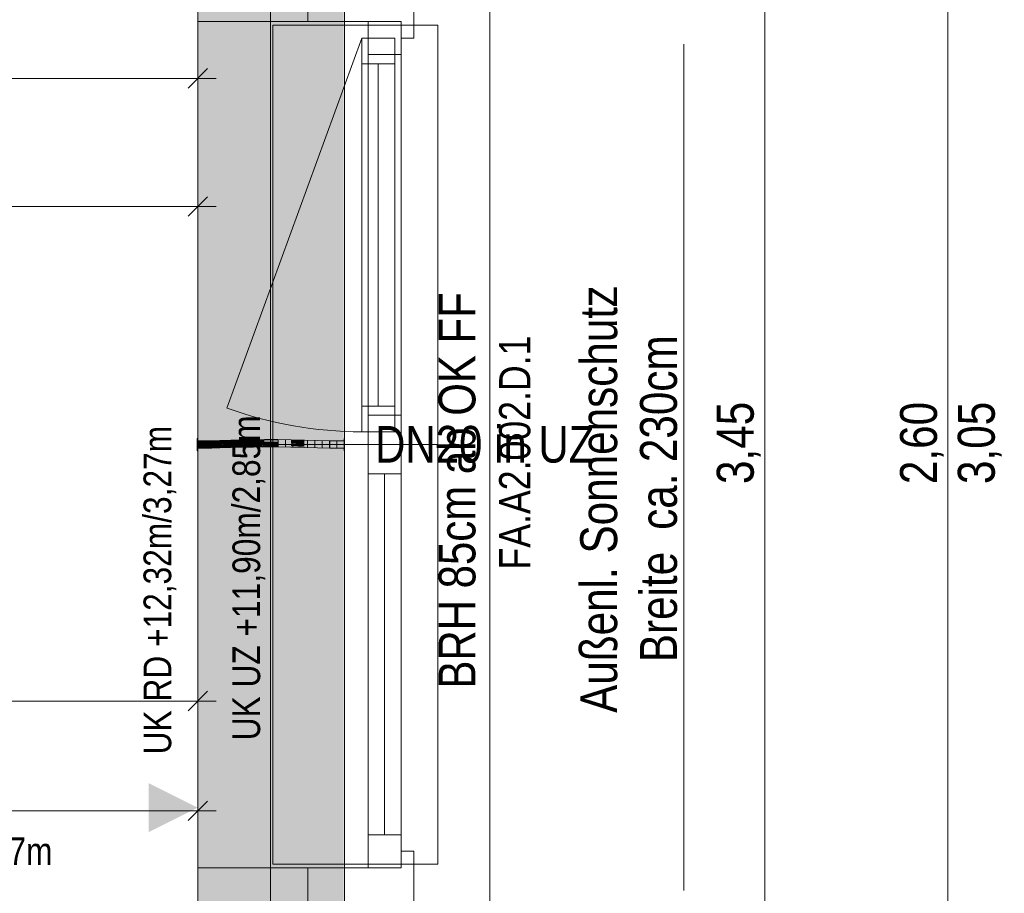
# Model space of a CAD drawing. Extents: x -620 to 3480, y 62 to 1102.
# Tile 95 of 256: x -6 to 48, y 771 to 819. Entities that reach past the tile are written whole.
import ezdxf
from ezdxf.lldxf.tags import DXFTag

# ---------------------------------------------------------------- set-up
doc = ezdxf.new("R2010")
doc.units = 0
doc.layers.get('0').update_dxf_attribs({"lineweight": 13})
for name, color, linetype, lineweight, true_color in [('00_Beschriftung UZ', 3, 'Continuous', 13, 0x00ff00), ('30 -33 Aussenwände- 7 Fassade_ Elemente', 7, 'Continuous', 9, 0x00aacc), ('30 -35 Decken- 1 Konstruktion-Träger- Stahlbeton', 7, 'grob-A06G9SLJ8I', 13, 0x33aa00), ('70 -72 Beschriftung- 1 Beschriftung allgemein', 7, 'Continuous', 9, 0xff6633), ('70 -76 Bemaßung- 2 Allgemein', 9, 'Continuous', 5, 0x808080), ('E_Leerrohr 20', 7, 'Continuous', 13, 0xcc0099), ('E_Leerrohr 20-Shading', 7, 'Continuous', 13, 0xcc0099), ('iwb_Schraffur_Unterzug', 7, 'Continuous', 5, 0xffffcc)]:
    doc.layers.add(name, color=color, linetype=linetype, lineweight=lineweight, true_color=true_color)
doc.layers.add('70 -71 Achsen- 1 Gebäudeachsen', color=7, linetype='STRICHPUNKT2-A06G9SLK8I', lineweight=18)
doc.layers.add('Detailelementbeschriftung', color=7, linetype='Continuous', lineweight=9)
doc.styles.get("Standard").update_dxf_attribs({"font": 'ARIALN.TTF'})
tags = doc.linetypes.add('grob-A06G9SLJ8I', pattern=[14, 3, -8, 3]).pattern_tags.tags
tags[8:9] = [DXFTag(74, 4), DXFTag(75, 0), DXFTag(340, '0'), DXFTag(46, 0.0), DXFTag(50, 0.0), DXFTag(44, 0.0), DXFTag(45, 0.0)]
tags[6:7] = [DXFTag(74, 4), DXFTag(75, 0), DXFTag(340, '0'), DXFTag(46, 0.0), DXFTag(50, 0.0), DXFTag(44, 0.0), DXFTag(45, 0.0)]
tags[4:5] = [DXFTag(74, 4), DXFTag(75, 0), DXFTag(340, '0'), DXFTag(46, 0.0), DXFTag(50, 0.0), DXFTag(44, 0.0), DXFTag(45, 0.0)]
tags = doc.linetypes.add('STRICHPUNKT2', pattern=[12.7, 6.35, -3.175, 0, -3.175]).pattern_tags.tags
tags[10:11] = [DXFTag(74, 4), DXFTag(75, 0), DXFTag(340, '0'), DXFTag(46, 0.0), DXFTag(50, 0.0), DXFTag(44, 0.0), DXFTag(45, 0.0)]
tags[8:9] = [DXFTag(74, 4), DXFTag(75, 0), DXFTag(340, '0'), DXFTag(46, 0.0), DXFTag(50, 0.0), DXFTag(44, 0.0), DXFTag(45, 0.0)]
tags[6:7] = [DXFTag(74, 4), DXFTag(75, 0), DXFTag(340, '0'), DXFTag(46, 0.0), DXFTag(50, 0.0), DXFTag(44, 0.0), DXFTag(45, 0.0)]
tags[4:5] = [DXFTag(74, 4), DXFTag(75, 0), DXFTag(340, '0'), DXFTag(46, 0.0), DXFTag(50, 0.0), DXFTag(44, 0.0), DXFTag(45, 0.0)]
tags = doc.linetypes.add('STRICHPUNKT2-A06G9SLK8I', pattern=[12.7, 6.35, -3.175, 0, -3.175]).pattern_tags.tags
tags[10:11] = [DXFTag(74, 4), DXFTag(75, 0), DXFTag(340, '0'), DXFTag(46, 0.0), DXFTag(50, 0.0), DXFTag(44, 0.0), DXFTag(45, 0.0)]
tags[8:9] = [DXFTag(74, 4), DXFTag(75, 0), DXFTag(340, '0'), DXFTag(46, 0.0), DXFTag(50, 0.0), DXFTag(44, 0.0), DXFTag(45, 0.0)]
tags[6:7] = [DXFTag(74, 4), DXFTag(75, 0), DXFTag(340, '0'), DXFTag(46, 0.0), DXFTag(50, 0.0), DXFTag(44, 0.0), DXFTag(45, 0.0)]
tags[4:5] = [DXFTag(74, 4), DXFTag(75, 0), DXFTag(340, '0'), DXFTag(46, 0.0), DXFTag(50, 0.0), DXFTag(44, 0.0), DXFTag(45, 0.0)]

# ---------------------------------------------------------------- blocks, each defined once
blk = doc.blocks.new('Shading-A06G9SJF8I', base_point=(9.08, 795.765))
at = {"layer": 'E_Leerrohr 20-Shading', "color": 223, "true_color": 0xc67fb4}
for points in [[(4.59, 796.052), (4.59, 796.109), (3.984, 796.049), (3.984, 796.104)], [(3.984, 796.046), (4.59, 796.051), (3.984, 796.049), (4.59, 796.052)], [(3.984, 795.704), (4.596, 795.713), (3.984, 795.763), (4.595, 795.768)], [(5.198, 796.064), (5.196, 796.123), (4.59, 796.052), (4.59, 796.109)], [(4.59, 796.051), (5.198, 796.064), (4.59, 796.052), (5.198, 796.064)], [(5.206, 795.736), (5.205, 795.781), (4.596, 795.713), (4.595, 795.768)], [(4.596, 795.71), (5.206, 795.723), (4.596, 795.713), (5.206, 795.736)], [(5.806, 796.082), (5.804, 796.14), (5.198, 796.064), (5.196, 796.123)], [(5.815, 795.766), (5.814, 795.799), (5.206, 795.736), (5.205, 795.781)], [(5.206, 795.723), (5.816, 795.741), (5.206, 795.736), (5.815, 795.766)], [(5.806, 796.082), (6.413, 796.158), (5.804, 796.14)], [(5.806, 796.082), (6.176, 796.093), (6.413, 796.158), (6.414, 796.105)], [(5.815, 795.766), (6.248, 795.788), (5.814, 795.799), (6.248, 795.812)], [(5.815, 795.766), (5.816, 795.741), (6.248, 795.788), (6.248, 795.753)], [(6.176, 796.093), (6.414, 796.1), (6.414, 796.105)], [(6.248, 795.788), (6.423, 795.797), (6.248, 795.812), (6.422, 795.817)], [(6.248, 795.753), (6.424, 795.759), (6.248, 795.788), (6.423, 795.797)], [(7.024, 796.13), (7.023, 796.173), (6.414, 796.105), (6.413, 796.158)], [(6.414, 796.1), (7.024, 796.115), (6.414, 796.105), (7.024, 796.13)], [(7.03, 795.822), (7.029, 795.832), (6.423, 795.797), (6.422, 795.817)], [(6.424, 795.759), (7.03, 795.773), (6.423, 795.797), (7.03, 795.822)], [(7.635, 796.144), (7.634, 796.181), (7.024, 796.13), (7.023, 796.173)], [(7.024, 796.115), (7.635, 796.123), (7.024, 796.13), (7.635, 796.144)], [(7.03, 795.822), (7.636, 795.836), (7.029, 795.832), (7.636, 795.837)], [(7.03, 795.773), (7.636, 795.781), (7.03, 795.822), (7.636, 795.836)], [(7.635, 796.144), (7.829, 796.142), (7.634, 796.181), (7.829, 796.18)], [(7.635, 796.123), (8.362, 796.12), (7.635, 796.144), (8.362, 796.138)], [(7.636, 795.84), (7.636, 795.837), (7.833, 795.839), (7.695, 795.837)], [(7.636, 795.837), (7.636, 795.836), (7.695, 795.837)], [(7.636, 795.836), (7.636, 795.781), (7.995, 795.833), (7.995, 795.78)], [(7.995, 795.837), (7.833, 795.839), (7.995, 795.833), (7.695, 795.837)], [(7.829, 796.142), (8.362, 796.138), (7.829, 796.18), (8.362, 796.178)], [(7.833, 795.839), (7.995, 795.837), (7.995, 795.838)], [(7.995, 795.837), (8.358, 795.834), (7.995, 795.838), (8.358, 795.837)], [(7.995, 795.833), (8.358, 795.83), (7.995, 795.837), (8.358, 795.834)], [(7.995, 795.833), (7.995, 795.78), (8.358, 795.829), (8.358, 795.778)], [(7.995, 795.833), (8.358, 795.829), (8.069, 795.833)], [(8.358, 795.829), (8.358, 795.83), (8.069, 795.833)], [(8.358, 795.834), (9.081, 795.814), (8.358, 795.837), (9.081, 795.821)], [(9.081, 795.821), (9.081, 795.823), (8.358, 795.837)], [(8.358, 795.83), (9.081, 795.807), (8.358, 795.834), (9.081, 795.814)], [(8.358, 795.83), (8.358, 795.829), (8.686, 795.82)], [(8.358, 795.829), (9.081, 795.807), (8.686, 795.82)], [(8.358, 795.829), (8.358, 795.778), (9.081, 795.807), (9.08, 795.765)], [(9.088, 796.115), (9.089, 796.164), (8.362, 796.138), (8.362, 796.178)], [(8.362, 796.12), (9.088, 796.106), (8.362, 796.138), (9.088, 796.115)], [(9.08, 795.765), (9.804, 795.746), (9.081, 795.807), (9.805, 795.775)], [(9.544, 795.811), (9.081, 795.823), (9.435, 795.81), (9.081, 795.821)], [(9.081, 795.821), (9.081, 795.814), (9.435, 795.81), (9.238, 795.809)], [(9.081, 795.814), (9.081, 795.807), (9.238, 795.809)], [(9.238, 795.809), (9.081, 795.807), (9.805, 795.788), (9.805, 795.775)], [(9.088, 796.115), (9.218, 796.109), (9.089, 796.164), (9.539, 796.1)], [(9.088, 796.106), (9.587, 796.093), (9.088, 796.115)], [(9.546, 796.152), (9.089, 796.164), (9.546, 796.1), (9.539, 796.1)], [(9.539, 796.1), (9.218, 796.109), (9.578, 796.094), (9.523, 796.096)], [(9.435, 795.81), (9.238, 795.809), (9.805, 795.799), (9.805, 795.788)], [(9.806, 795.802), (9.544, 795.811), (9.805, 795.799), (9.435, 795.81)], [(9.523, 796.096), (9.587, 796.093), (9.578, 796.094)], [(9.813, 796.092), (9.539, 796.1), (9.813, 796.088), (9.578, 796.094)], [(9.806, 795.802), (9.806, 795.804), (9.544, 795.811)], [(9.815, 796.145), (9.546, 796.152), (9.813, 796.092), (9.546, 796.1)], [(9.578, 796.094), (9.587, 796.093), (9.813, 796.088), (9.813, 796.087)], [(9.804, 795.746), (10.529, 795.726), (9.805, 795.775), (10.53, 795.741)], [(10.531, 795.777), (9.806, 795.802), (10.531, 795.776), (9.805, 795.799)], [(9.805, 795.799), (9.805, 795.788), (10.531, 795.776), (10.53, 795.761)], [(9.805, 795.788), (9.805, 795.775), (10.53, 795.761), (10.53, 795.741)], [(10.531, 795.777), (10.531, 795.784), (9.806, 795.802), (9.806, 795.804)], [(10.538, 796.069), (10.539, 796.126), (9.813, 796.092), (9.815, 796.145)], [(9.813, 796.092), (9.813, 796.088), (10.538, 796.069), (10.538, 796.067)], [(9.813, 796.088), (9.813, 796.087), (10.538, 796.067)], [(10.529, 795.726), (11.256, 795.711), (10.53, 795.741), (11.256, 795.715)], [(10.531, 795.777), (10.53, 795.761), (11.257, 795.757), (11.256, 795.739)], [(10.53, 795.761), (10.53, 795.741), (11.256, 795.739), (11.256, 795.715)], [(11.257, 795.757), (11.257, 795.769), (10.531, 795.777), (10.531, 795.784)], [(11.261, 796.052), (11.262, 796.11), (10.538, 796.069), (10.539, 796.126)], [(10.538, 796.067), (11.261, 796.052), (10.538, 796.069)], [(11.256, 795.715), (11.984, 795.704), (11.257, 795.757), (11.984, 795.748)], [(11.984, 795.748), (11.984, 795.763), (11.257, 795.757), (11.257, 795.769)], [(11.984, 796.046), (11.984, 796.104), (11.261, 796.052), (11.262, 796.11)], [(3.984, 795.704), (4.596, 795.71), (4.596, 795.713)], [(11.256, 795.711), (11.984, 795.704), (11.256, 795.715)]]:
    blk.add_solid(points, dxfattribs=at)
at = {"layer": 'E_Leerrohr 20-Shading', "color": 231, "true_color": 0xe17fc9}
for points in [[(4.593, 795.91), (4.59, 796.051), (3.984, 795.904), (3.984, 796.046)], [(4.593, 795.906), (4.593, 795.91), (3.984, 795.904)], [(3.984, 795.904), (4.593, 795.901), (4.593, 795.906)], [(3.984, 795.904), (3.984, 795.763), (4.593, 795.901), (4.595, 795.768)], [(5.198, 796.055), (5.198, 796.064), (4.59, 796.051)], [(4.593, 795.91), (5.201, 795.923), (4.59, 796.051), (5.198, 796.055)], [(5.201, 795.91), (5.201, 795.923), (4.593, 795.906), (4.593, 795.91)], [(4.593, 795.906), (4.593, 795.901), (5.201, 795.91), (5.202, 795.891)], [(5.202, 795.891), (4.593, 795.901), (5.204, 795.829), (4.594, 795.838)], [(4.594, 795.838), (4.595, 795.768), (5.204, 795.829), (5.205, 795.781)], [(5.81, 795.94), (5.806, 796.082), (5.201, 795.923), (5.198, 796.064)], [(5.81, 795.915), (5.81, 795.94), (5.201, 795.91), (5.201, 795.923)], [(5.499, 795.912), (5.201, 795.91), (5.812, 795.879), (5.202, 795.891)], [(5.812, 795.879), (5.202, 795.891), (5.813, 795.819), (5.204, 795.829)], [(5.204, 795.829), (5.205, 795.781), (5.813, 795.819), (5.814, 795.799)], [(5.81, 795.915), (5.499, 795.912), (5.811, 795.902)], [(5.499, 795.912), (5.812, 795.879), (5.811, 795.902)], [(5.81, 795.94), (6.176, 796.093), (5.806, 796.082)], [(6.176, 796.093), (5.81, 795.94), (6.245, 796.091), (6.247, 795.953)], [(5.81, 795.915), (6.419, 795.92), (6.247, 795.953), (6.418, 795.955)], [(5.81, 795.915), (6.247, 795.953), (5.81, 795.94)], [(6.419, 795.92), (5.81, 795.915), (6.42, 795.883), (5.811, 795.902)], [(5.811, 795.902), (5.812, 795.879), (6.42, 795.883), (6.421, 795.866)], [(6.421, 795.866), (5.812, 795.879), (6.248, 795.812), (5.813, 795.819)], [(5.813, 795.819), (5.814, 795.799), (6.248, 795.812)], [(6.415, 796.088), (6.414, 796.1), (6.176, 796.093)], [(6.247, 795.953), (6.418, 795.959), (6.245, 796.091), (6.415, 796.088)], [(6.418, 795.955), (6.418, 795.959), (6.247, 795.953)], [(6.421, 795.866), (6.248, 795.812), (6.422, 795.817)], [(7.025, 796.077), (7.024, 796.115), (6.415, 796.088), (6.414, 796.1)], [(6.415, 796.088), (6.418, 795.959), (7.025, 796.077), (7.027, 795.975)], [(6.418, 795.959), (7.027, 795.973), (7.027, 795.975)], [(7.027, 795.96), (7.027, 795.973), (6.418, 795.955), (6.418, 795.959)], [(6.419, 795.92), (7.028, 795.924), (6.418, 795.955), (7.027, 795.96)], [(7.028, 795.924), (6.419, 795.92), (7.029, 795.864), (6.42, 795.883)], [(6.42, 795.883), (6.421, 795.866), (7.029, 795.864), (7.029, 795.855)], [(6.421, 795.866), (6.422, 795.817), (7.029, 795.855), (7.029, 795.832)], [(7.635, 796.072), (7.635, 796.123), (7.025, 796.077), (7.024, 796.115)], [(7.025, 796.077), (7.027, 795.975), (7.635, 796.072), (7.635, 795.988)], [(7.635, 795.988), (7.027, 795.975), (7.635, 795.985), (7.027, 795.973)], [(7.027, 795.973), (7.635, 795.981), (7.635, 795.985)], [(7.635, 795.961), (7.635, 795.981), (7.027, 795.96), (7.027, 795.973)], [(7.028, 795.924), (7.635, 795.927), (7.027, 795.96), (7.635, 795.961)], [(7.507, 795.856), (7.635, 795.927), (7.029, 795.868), (7.028, 795.924)], [(7.499, 795.851), (7.507, 795.856), (7.029, 795.864), (7.029, 795.868)], [(7.029, 795.864), (7.029, 795.855), (7.499, 795.851)], [(7.636, 795.84), (7.499, 795.851), (7.029, 795.845), (7.029, 795.855)], [(7.636, 795.84), (7.029, 795.845), (7.029, 795.832)], [(7.636, 795.85), (7.636, 795.852), (7.499, 795.851), (7.507, 795.856)], [(7.636, 795.85), (7.499, 795.851), (7.636, 795.847)], [(7.499, 795.851), (7.636, 795.84), (7.636, 795.847)], [(7.636, 795.852), (7.635, 795.927), (7.507, 795.856)], [(8.361, 796.074), (8.362, 796.12), (7.635, 796.072), (7.635, 796.123)], [(8, 796.073), (7.635, 796.072), (7.999, 796.028)], [(7.635, 795.988), (7.999, 795.993), (7.635, 796.072), (7.999, 796.028)], [(7.635, 795.988), (7.635, 795.985), (7.998, 795.993), (7.998, 795.988)], [(7.635, 795.985), (7.635, 795.981), (7.998, 795.988), (7.998, 795.983)], [(7.832, 795.98), (7.998, 795.982), (7.635, 795.981), (7.998, 795.983)], [(7.635, 795.981), (7.635, 795.961), (7.832, 795.98), (7.832, 795.96)], [(7.635, 795.961), (7.635, 795.927), (7.832, 795.96), (7.832, 795.927)], [(7.833, 795.85), (7.832, 795.927), (7.636, 795.852), (7.635, 795.927)], [(7.833, 795.85), (7.636, 795.852), (7.74, 795.85)], [(7.636, 795.852), (7.636, 795.85), (7.74, 795.85)], [(7.833, 795.842), (7.833, 795.85), (7.636, 795.847), (7.636, 795.85)], [(7.833, 795.839), (7.833, 795.842), (7.636, 795.84), (7.636, 795.847)], [(7.998, 795.982), (7.832, 795.98), (7.998, 795.98)], [(7.832, 795.98), (7.832, 795.96), (8.36, 795.978), (8.36, 795.957)], [(7.832, 795.96), (7.832, 795.927), (8.36, 795.957), (8.359, 795.926)], [(8.359, 795.926), (7.832, 795.927), (8.358, 795.852), (7.833, 795.85)], [(8.358, 795.837), (8.358, 795.852), (7.833, 795.842), (7.833, 795.85)], [(8.358, 795.837), (7.833, 795.842), (7.995, 795.838)], [(7.833, 795.842), (7.833, 795.839), (7.995, 795.838)], [(7.998, 795.983), (8.36, 795.985), (7.998, 795.993), (8.268, 795.996)], [(7.998, 795.982), (8.36, 795.985), (7.998, 795.983)], [(8.36, 795.985), (7.998, 795.982), (8.36, 795.978), (7.998, 795.98)], [(8.36, 795.997), (8.361, 796.074), (7.999, 796.028), (8, 796.073)], [(7.999, 795.993), (8.268, 795.996), (7.999, 796.028)], [(8.36, 795.997), (7.999, 796.028), (8.268, 795.996)], [(8.268, 795.996), (8.36, 795.985), (8.36, 795.997)], [(8.359, 795.926), (8.358, 795.852), (9.084, 795.922), (9.082, 795.862)], [(9.082, 795.862), (8.358, 795.852), (9.081, 795.824), (8.358, 795.845)], [(8.358, 795.845), (8.358, 795.837), (9.081, 795.824), (9.081, 795.823)], [(8.359, 795.926), (9.084, 795.922), (8.36, 795.957), (9.084, 795.947)], [(9.087, 796.084), (8.361, 796.074), (9.085, 796.001), (8.36, 795.997)], [(8.36, 795.997), (8.36, 795.985), (9.085, 796.001), (9.085, 795.986)], [(9.085, 795.986), (8.36, 795.985), (9.085, 795.97), (8.36, 795.978)], [(8.36, 795.978), (9.085, 795.965), (9.085, 795.97)], [(9.085, 795.961), (9.085, 795.965), (8.36, 795.975), (8.36, 795.978)], [(8.36, 795.957), (9.084, 795.947), (8.36, 795.975), (9.085, 795.961)], [(9.087, 796.084), (9.088, 796.106), (8.361, 796.074), (8.362, 796.12)], [(9.544, 795.87), (9.082, 795.862), (9.544, 795.811), (9.081, 795.823)], [(9.545, 795.918), (9.084, 795.922), (9.544, 795.87), (9.082, 795.862)], [(9.085, 795.961), (9.084, 795.947), (9.545, 795.95), (9.545, 795.939)], [(9.084, 795.947), (9.084, 795.922), (9.545, 795.939), (9.545, 795.918)], [(9.267, 796.002), (9.587, 796.093), (9.085, 796.001), (9.087, 796.084)], [(9.212, 795.986), (9.267, 796.002), (9.085, 795.986), (9.085, 796.001)], [(9.212, 795.986), (9.085, 795.986), (9.113, 795.969), (9.085, 795.97)], [(9.085, 795.97), (9.085, 795.965), (9.113, 795.969)], [(9.81, 795.95), (9.618, 795.962), (9.085, 795.965), (9.113, 795.969)], [(9.673, 795.951), (9.81, 795.95), (9.085, 795.965)], [(9.545, 795.952), (9.085, 795.965), (9.545, 795.95), (9.085, 795.961)], [(9.545, 795.952), (9.673, 795.951), (9.085, 795.965)], [(9.088, 796.106), (9.087, 796.084), (9.587, 796.093)], [(9.618, 795.962), (9.212, 795.986), (9.113, 795.969)], [(9.81, 795.985), (9.811, 796.003), (9.212, 795.986), (9.305, 796.002)], [(9.267, 796.002), (9.212, 795.986), (9.305, 796.002)], [(9.81, 795.985), (9.212, 795.986), (9.81, 795.959), (9.618, 795.962)], [(9.813, 796.087), (9.587, 796.093), (9.305, 796.002), (9.267, 796.002)], [(9.811, 796.003), (9.813, 796.087), (9.305, 796.002)], [(9.809, 795.916), (9.545, 795.918), (9.808, 795.875), (9.544, 795.87)], [(9.808, 795.875), (9.544, 795.87), (9.806, 795.804), (9.544, 795.811)], [(9.545, 795.952), (9.809, 795.945), (9.81, 795.95)], [(9.545, 795.918), (9.809, 795.916), (9.545, 795.952), (9.809, 795.945)], [(9.618, 795.962), (9.81, 795.95), (9.81, 795.959)], [(9.808, 795.875), (9.806, 795.804), (10.533, 795.889), (10.531, 795.784)], [(9.809, 795.916), (9.808, 795.875), (10.534, 795.911), (10.533, 795.889)], [(9.809, 795.945), (10.534, 795.926), (9.81, 795.95), (10.535, 795.943)], [(10.534, 795.911), (10.534, 795.926), (9.809, 795.916), (9.809, 795.945)], [(9.81, 795.985), (10.536, 795.983), (9.811, 796.003), (10.536, 796.003)], [(9.81, 795.985), (9.81, 795.959), (10.536, 795.983), (10.535, 795.947)], [(9.81, 795.959), (9.81, 795.95), (10.535, 795.947), (10.535, 795.943)], [(10.536, 796.003), (10.538, 796.067), (9.811, 796.003), (9.813, 796.087)], [(10.533, 795.889), (10.531, 795.784), (11.259, 795.9), (11.257, 795.769)], [(10.534, 795.911), (10.533, 795.889), (11.259, 795.906), (11.259, 795.9)], [(10.534, 795.926), (11.259, 795.91), (10.535, 795.943), (11.259, 795.939)], [(11.259, 795.91), (10.534, 795.926), (10.534, 795.921)], [(10.534, 795.911), (11.259, 795.906), (10.534, 795.921), (11.259, 795.91)], [(10.536, 795.983), (10.535, 795.947), (11.259, 795.939), (11.12, 795.94)], [(10.535, 795.947), (10.535, 795.943), (11.12, 795.94)], [(11.26, 796.007), (11.261, 796.052), (10.536, 796.003), (10.538, 796.067)], [(10.536, 795.983), (11.26, 795.983), (10.536, 796.003), (11.26, 796.007)], [(10.536, 795.983), (11.259, 795.939), (11.26, 795.983)], [(11.259, 795.9), (11.257, 795.769), (11.984, 795.904), (11.984, 795.763)], [(11.259, 795.939), (11.984, 795.939), (11.26, 795.983), (11.984, 795.988)], [(11.259, 795.91), (11.984, 795.904), (11.259, 795.939), (11.984, 795.939)], [(11.984, 795.904), (11.259, 795.91), (11.259, 795.906)], [(11.259, 795.906), (11.259, 795.9), (11.984, 795.904)], [(11.984, 795.988), (11.984, 796.046), (11.26, 795.983), (11.261, 796.052)]]:
    blk.add_solid(points, dxfattribs=at)
blk = doc.blocks.new('Shading-A06G9SJH8I', base_point=(11.196, 795.904))
at = {"layer": 'E_Leerrohr 20-Shading', "color": 213, "true_color": 0xd67fc0}
for points in [[(11.196, 796.104), (11.196, 795.904), (11.984, 796.104), (11.984, 795.904)], [(11.196, 795.904), (11.196, 795.704), (11.984, 795.904), (11.984, 795.704)], [(11.996, 796.234), (11.984, 796.234), (11.996, 796.016), (11.984, 796.016)], [(11.984, 796.016), (11.984, 795.904), (11.996, 796.016), (11.996, 795.904)], [(11.996, 795.904), (11.984, 795.904), (11.996, 795.839), (11.984, 795.839)], [(11.984, 795.839), (11.984, 795.574), (11.996, 795.839), (11.996, 795.574)]]:
    blk.add_solid(points, dxfattribs=at)
blk = doc.blocks.new('Shading-A06G9SJJ8I', base_point=(4.772, 795.704))
at = {"layer": 'E_Leerrohr 20-Shading', "color": 213, "true_color": 0xd67fc0}
for points in [[(3.984, 795.996), (3.984, 796.234), (3.972, 795.996), (3.972, 796.234)], [(3.972, 795.904), (3.984, 795.904), (3.972, 795.996), (3.984, 795.996)], [(3.984, 795.839), (3.984, 795.904), (3.972, 795.839), (3.972, 795.904)], [(3.972, 795.574), (3.984, 795.574), (3.972, 795.839), (3.984, 795.839)], [(4.772, 795.904), (4.772, 796.104), (3.984, 795.904), (3.984, 796.104)], [(4.772, 795.704), (4.772, 795.904), (3.984, 795.704), (3.984, 795.904)]]:
    blk.add_solid(points, dxfattribs=at)
blk = doc.blocks.new('Referenz-A06G9SLM8I')
at = {"layer": '00_Beschriftung UZ', "color": 0, "lineweight": -2}
for points in [[(1.324, 777.416), (3.994, 776.084), (1.325, 774.746)], [(6.665, 774.752), (3.994, 776.084), (6.663, 777.423)]]:
    blk.add_solid(points, dxfattribs=at)
at = {"layer": '30 -33 Aussenwände- 7 Fassade_ Elemente', "color": 0, "linetype": 'Continuous', "lineweight": -2, "ltscale": 0.13}
for p, q in [((19.936, 767.304), (19.936, 824.504)), ((3.996, 819.004), (3.996, 821.404)), ((3.996, 821.404), (3.996, 770.404)), ((9.996, 819.004), (9.996, 821.404)), ((15.796, 821.404), (15.796, 818.104)), ((9.996, 819.004), (3.996, 819.004)), ((15.096, 819.004), (9.996, 819.004)), ((13.296, 795.904), (13.296, 819.004)), ((13.296, 819.004), (15.096, 819.004)), ((13.296, 817.204), (13.296, 819.004)), ((13.296, 819.004), (15.096, 819.004)), ((15.096, 819.004), (15.096, 817.204)), ((15.096, 819.004), (15.096, 795.904)), ((15.096, 818.104), (15.096, 819.004)), ((12.946, 818.104), (14.746, 818.104)), ((12.946, 818.104), (14.746, 818.104)), ((12.946, 816.704), (12.946, 818.104)), ((12.946, 796.604), (12.946, 818.104)), ((14.746, 818.104), (14.746, 816.704)), ((14.746, 818.104), (14.746, 796.604)), ((15.796, 818.104), (15.096, 818.104)), ((14.746, 816.704), (12.946, 816.704)), ((15.096, 817.204), (13.296, 817.204)), ((13.846, 798.004), (13.846, 816.704)), ((12.946, 798.004), (14.746, 798.004)), ((12.946, 796.604), (12.946, 798.004)), ((14.746, 798.004), (14.746, 796.604)), ((13.296, 795.904), (13.296, 797.504)), ((13.296, 797.504), (15.096, 797.504)), ((15.096, 797.504), (15.096, 795.904)), ((14.746, 796.604), (12.946, 796.604)), ((14.746, 796.604), (12.946, 796.604)), ((13.296, 795.904), (15.096, 795.904)), ((13.296, 772.804), (13.296, 795.904)), ((13.296, 795.904), (15.096, 795.904)), ((13.296, 794.304), (13.296, 795.904)), ((15.096, 795.904), (15.096, 794.304)), ((15.096, 795.904), (15.096, 772.804)), ((15.096, 794.304), (13.296, 794.304)), ((14.196, 794.304), (14.196, 774.604)), ((13.296, 774.604), (15.096, 774.604)), ((13.296, 772.804), (13.296, 774.604)), ((15.096, 774.604), (15.096, 772.804)), ((15.796, 773.704), (15.096, 773.704)), ((15.796, 773.704), (15.096, 773.704)), ((15.096, 773.704), (15.096, 772.804)), ((15.096, 773.704), (15.096, 772.804)), ((15.796, 770.404), (15.796, 773.704)), ((15.796, 770.404), (15.796, 773.704)), ((3.996, 772.804), (9.996, 772.804)), ((3.996, 770.404), (3.996, 772.804)), ((9.996, 772.804), (9.996, 770.404)), ((9.996, 772.804), (9.996, 770.404)), ((15.096, 772.804), (9.996, 772.804)), ((15.096, 772.804), (9.996, 772.804)), ((15.096, 772.804), (13.296, 772.804)), ((15.096, 772.804), (13.296, 772.804))]:
    blk.add_line(p, q, dxfattribs=at)
at = {"layer": '30 -33 Aussenwände- 7 Fassade_ Elemente', "color": 0, "lineweight": -2}
for p, q in [((13.296, 818.804), (8.096, 818.804)), ((8.096, 818.804), (8.096, 795.904)), ((13.296, 817.204), (13.296, 818.804)), ((13.296, 818.804), (15.096, 818.804)), ((15.096, 818.804), (15.096, 817.204)), ((15.096, 818.804), (17.096, 818.804)), ((17.096, 818.804), (17.096, 795.904)), ((12.946, 816.704), (12.946, 818.104)), ((12.946, 818.104), (14.746, 818.104)), ((14.746, 818.104), (14.746, 816.704)), ((12.946, 816.704), (14.746, 816.704)), ((12.946, 798.004), (12.946, 816.704)), ((15.096, 817.204), (13.296, 817.204)), ((13.846, 816.704), (13.846, 798.004)), ((14.746, 816.704), (14.746, 798.004)), ((15.096, 817.204), (15.096, 797.504)), ((12.946, 796.604), (12.946, 798.004)), ((12.946, 798.004), (14.746, 798.004)), ((14.746, 798.004), (14.746, 796.604)), ((13.296, 797.504), (13.296, 795.904)), ((15.096, 797.504), (13.296, 797.504)), ((15.096, 795.904), (15.096, 797.504)), ((12.946, 796.604), (14.746, 796.604)), ((8.096, 795.904), (13.296, 795.904)), ((8.096, 795.904), (8.096, 773.004)), ((13.296, 794.304), (13.296, 795.904)), ((13.296, 795.904), (15.096, 795.904)), ((15.096, 795.904), (17.096, 795.904)), ((15.096, 795.904), (15.096, 794.304)), ((17.096, 795.904), (17.096, 773.004)), ((13.296, 774.604), (13.296, 794.304)), ((15.096, 794.304), (13.296, 794.304)), ((14.196, 774.604), (14.196, 794.304)), ((15.096, 794.304), (15.096, 774.604)), ((13.296, 774.604), (13.296, 773.004)), ((15.096, 774.604), (13.296, 774.604)), ((15.096, 773.004), (15.096, 774.604)), ((8.096, 773.004), (13.296, 773.004)), ((13.296, 773.004), (15.096, 773.004)), ((17.096, 773.004), (15.096, 773.004))]:
    blk.add_line(p, q, dxfattribs=at)
at = {"layer": '30 -33 Aussenwände- 7 Fassade_ Elemente', "color": 0, "linetype": 'grob-A06G9SLJ8I', "lineweight": -2, "ltscale": 0.13}
blk.add_line((12.946, 818.104), (5.592, 797.901), dxfattribs=at)
blk.add_ellipse((12.946, 818.104), major_axis=(-7.353, -20.203), ratio=1, start_param=0, end_param=0.349066, dxfattribs=at)
at = {"layer": '30 -35 Decken- 1 Konstruktion-Träger- Stahlbeton', "color": 0, "lineweight": -2}
for p, q in [((3.996, 986.904), (3.996, 604.904)), ((11.996, 986.904), (11.996, 604.904))]:
    blk.add_line(p, q, dxfattribs=at)
at = {"layer": '70 -71 Achsen- 1 Gebäudeachsen', "color": 0, "linetype": 'STRICHPUNKT2-A06G9SLK8I', "lineweight": -2, "ltscale": 0.13}
blk.add_line((7.967, 1075.824), (7.967, 76.384), dxfattribs=at)
at = {"layer": '70 -72 Beschriftung- 1 Beschriftung allgemein', "color": 0, "linetype": 'Continuous', "lineweight": -2, "ltscale": 0.13}
blk.add_line((30.525, 817.763), (30.525, 771.563), dxfattribs=at)
at = {"layer": '70 -76 Bemaßung- 2 Allgemein', "color": 0, "linetype": 'Continuous', "lineweight": -2, "ltscale": 0.13}
for p, q in [((34.936, 762.465), (34.936, 829.344)), ((44.936, 770.965), (44.936, 820.844)), ((3.996, 818.404), (3.996, 814.904)), ((4.526, 816.435), (3.465, 815.374)), ((2.936, 815.904), (-85.344, 815.904)), ((4.996, 815.904), (2.936, 815.904)), ((3.996, 811.404), (3.996, 807.904)), ((4.526, 809.435), (3.465, 808.374)), ((2.936, 808.904), (-85.344, 808.904)), ((4.996, 808.904), (2.936, 808.904)), ((3.996, 779.404), (3.996, 782.904)), ((4.526, 782.435), (3.465, 781.374)), ((2.936, 781.904), (-40.144, 781.904)), ((4.996, 781.904), (2.936, 781.904)), ((4.526, 776.435), (3.465, 775.374)), ((3.996, 773.404), (3.996, 776.904)), ((2.936, 775.904), (-115.444, 775.904)), ((4.996, 775.904), (2.936, 775.904))]:
    blk.add_line(p, q, dxfattribs=at)
at = {"layer": '00_Beschriftung UZ', "color": 0, "linetype": 'ByBlock', "lineweight": -2, "ltscale": 0.13, "char_height": 1.51033, "attachment_point": 1, "rotation": 90}
for s, insert in [('{\\fArial Narrow;UK UZ +11,90m/2,85m}', (5.891, 779.76)), ('{\\fArial Narrow;UK RD +12,32m/3,27m}', (1.038, 778.993))]:
    blk.add_mtext(s, dxfattribs=dict(at, insert=insert))
at = {"layer": '00_Beschriftung UZ', "color": 0, "linetype": 'ByBlock', "lineweight": -2, "ltscale": 0.13, "insert": (-21.865, 774.455), "char_height": 1.51033, "attachment_point": 1}
blk.add_mtext('{\\fArial Narrow;UK RD +12,32m/3,27m}', dxfattribs=at)
at = {"layer": '30 -33 Aussenwände- 7 Fassade_ Elemente', "color": 0, "linetype": 'ByBlock', "lineweight": -2, "ltscale": 0.13, "insert": (17.147, 782.584), "char_height": 2, "attachment_point": 1, "rotation": 90}
blk.add_mtext('{\\fArial Narrow;BRH 85cm ab OK FF}', dxfattribs=at)
at = {"layer": '70 -72 Beschriftung- 1 Beschriftung allgemein', "color": 0, "linetype": 'Continuous', "lineweight": -2, "ltscale": 0.13, "attachment_point": 1, "rotation": 90}
for s, insert, char_height in [('{\\fArial Narrow;Sonnenschutz}', (24.869, 789.958), 2.01377), ('{\\fArial Narrow;FA.A2.002.D.1}', (20.443, 789.085), 1.7), ('{\\fArial Narrow;230cm}', (28.131, 794.947), 2.01377), ('{\\fArial Narrow;ca.}', (28.131, 791.252), 2.01377), ('{\\fArial Narrow;Breite}', (28.131, 784.025), 2.01377), ('{\\fArial Narrow;Außenl.}', (24.869, 781.258), 2.01377)]:
    blk.add_mtext(s, dxfattribs=dict(at, insert=insert, char_height=char_height))
at = {"layer": '70 -76 Bemaßung- 2 Allgemein', "color": 0, "linetype": 'Continuous', "lineweight": -2, "ltscale": 0.13, "char_height": 2.01377, "attachment_point": 1, "rotation": 90}
for s, insert in [('{\\fArial Narrow;3,45}', (32.32, 793.754)), ('{\\fArial Narrow;2,60}', (42.32, 793.746)), ('{\\fArial Narrow;3,05}', (45.473, 793.754))]:
    blk.add_mtext(s, dxfattribs=dict(at, insert=insert))
blk = doc.blocks.new('Referenz-A06G9SLO8I')
at = {"layer": 'iwb_Schraffur_Unterzug', "linetype": 'Continuous', "ltscale": 0.13}
blk.add_solid([(3.967, 604.904), (3.967, 986.904), (11.967, 604.904), (11.967, 986.904)], dxfattribs=at)
blk = doc.blocks.new('Einzeiliger Text-A06G9SR08I')
at = {"color": 0, "lineweight": -2, "insert": (13.673, 796.924), "char_height": 2, "attachment_point": 1}
blk.add_mtext('{\\fArial Narrow;DN20 in UZ}', dxfattribs=at)
blk = doc.blocks.new('Enddeckel-A06G9SR28I')
at = {"color": 0, "linetype": 'ByBlock', "lineweight": -2, "ltscale": 0.13}
for p, q in [((3.984, 796.234), (3.972, 796.234)), ((3.972, 796.041), (3.972, 796.234)), ((3.972, 795.768), (3.972, 796.041)), ((3.972, 795.574), (3.972, 795.768)), ((3.984, 796.041), (3.984, 796.234)), ((4.772, 796.104), (3.984, 796.104)), ((3.984, 795.987), (3.984, 796.104)), ((3.984, 795.768), (3.984, 796.041)), ((3.984, 795.821), (3.984, 795.987)), ((3.984, 795.704), (3.984, 795.821)), ((3.984, 795.574), (3.984, 795.768)), ((4.772, 795.987), (4.772, 796.104)), ((4.772, 795.821), (4.772, 795.987)), ((4.772, 795.704), (4.772, 795.821)), ((3.972, 795.574), (3.984, 795.574)), ((3.984, 795.704), (4.772, 795.704))]:
    blk.add_line(p, q, dxfattribs=at)
at = {"color": 0, "linetype": 'STRICHPUNKT2', "lineweight": 5, "ltscale": 0.13}
blk.add_line((3.984, 795.904), (4.772, 795.904), dxfattribs=at)
blk = doc.blocks.new('Enddeckel-A06G9SR48I')
at = {"color": 0, "linetype": 'ByBlock', "lineweight": -2, "ltscale": 0.13}
for p, q in [((11.984, 796.104), (11.196, 796.104)), ((11.196, 796.104), (11.196, 795.987)), ((11.196, 795.987), (11.196, 795.821)), ((11.196, 795.821), (11.196, 795.704)), ((11.996, 796.234), (11.984, 796.234)), ((11.984, 796.234), (11.984, 796.041)), ((11.984, 796.104), (11.984, 795.987)), ((11.984, 796.041), (11.984, 795.768)), ((11.984, 795.987), (11.984, 795.821)), ((11.984, 795.821), (11.984, 795.704)), ((11.984, 795.768), (11.984, 795.574)), ((11.996, 796.234), (11.996, 796.041)), ((11.996, 796.041), (11.996, 795.768)), ((11.996, 795.768), (11.996, 795.574)), ((11.196, 795.704), (11.984, 795.704)), ((11.984, 795.574), (11.996, 795.574))]:
    blk.add_line(p, q, dxfattribs=at)
at = {"color": 0, "linetype": 'STRICHPUNKT2', "lineweight": 5, "ltscale": 0.13}
blk.add_line((11.984, 795.904), (11.196, 795.904), dxfattribs=at)
blk = doc.blocks.new('Flexrohr-A06G9SR68I')
at = {"color": 0, "linetype": 'ByBlock', "lineweight": -2, "ltscale": 0.13}
for p, q in [((4.59, 796.109), (3.984, 796.104)), ((3.984, 796.104), (3.984, 795.704)), ((3.986, 796.092), (3.986, 795.716)), ((4.384, 796.096), (4.388, 795.72)), ((5.196, 796.123), (4.59, 796.109)), ((5.206, 795.723), (4.596, 795.71)), ((4.782, 796.102), (4.789, 795.726)), ((5.181, 796.11), (5.19, 795.735)), ((5.804, 796.14), (5.196, 796.123)), ((5.816, 795.741), (5.206, 795.723)), ((5.58, 796.122), (5.591, 795.746)), ((6.413, 796.158), (5.804, 796.14)), ((6.424, 795.759), (5.816, 795.741)), ((5.98, 796.134), (5.991, 795.758)), ((6.38, 796.145), (6.39, 795.77)), ((7.023, 796.173), (6.413, 796.158)), ((7.03, 795.773), (6.424, 795.759)), ((6.781, 796.155), (6.789, 795.78)), ((7.634, 796.181), (7.023, 796.173)), ((7.636, 795.781), (7.03, 795.773)), ((7.182, 796.163), (7.188, 795.787)), ((7.584, 796.169), (7.586, 795.793)), ((8.362, 796.178), (7.634, 796.181)), ((8.358, 795.778), (7.636, 795.781)), ((7.985, 796.168), (7.984, 795.792)), ((9.08, 795.765), (8.358, 795.778)), ((9.089, 796.165), (8.362, 796.178)), ((8.387, 796.166), (8.383, 795.79)), ((8.788, 796.158), (8.781, 795.782)), ((9.804, 795.746), (9.08, 795.765)), ((9.815, 796.145), (9.089, 796.165)), ((9.189, 796.15), (9.18, 795.774)), ((9.589, 796.139), (9.58, 795.763)), ((10.529, 795.726), (9.804, 795.746)), ((10.539, 796.126), (9.815, 796.145)), ((9.989, 796.129), (9.979, 795.753)), ((10.389, 796.118), (10.38, 795.742)), ((11.256, 795.71), (10.529, 795.726)), ((11.262, 796.11), (10.539, 796.126)), ((10.788, 796.108), (10.78, 795.733)), ((11.187, 796.1), (11.181, 795.724)), ((11.984, 796.104), (11.262, 796.11)), ((11.585, 796.096), (11.582, 795.72)), ((11.984, 796.104), (11.984, 795.704)), ((4.596, 795.71), (3.984, 795.704)), ((11.984, 795.704), (11.256, 795.71))]:
    blk.add_line(p, q, dxfattribs=at)

msp = doc.modelspace()

# ---------------------------------------------------------------- block references
at = {"color": 8, "lineweight": 13, "ltscale": 0.13, "true_color": 0x808080}
msp.add_blockref('Referenz-A06G9SLM8I', (0, 0), dxfattribs=at)
at = {"color": 8, "lineweight": 25, "ltscale": 0.25, "true_color": 0x808080}
msp.add_blockref('Referenz-A06G9SLO8I', (0, 0), dxfattribs=at)
at = {"layer": 'Detailelementbeschriftung', "ltscale": 0.13}
msp.add_blockref('Einzeiliger Text-A06G9SR08I', (0, 0), dxfattribs=at)
at = {"layer": 'E_Leerrohr 20'}
for name, p in [('Shading-A06G9SJJ8I', (4.772, 795.704)), ('Shading-A06G9SJF8I', (9.08, 795.765)), ('Shading-A06G9SJH8I', (11.196, 795.904))]:
    msp.add_blockref(name, p, dxfattribs=at)
at = {"layer": 'E_Leerrohr 20', "ltscale": 0.13}
for name in ['Enddeckel-A06G9SR28I', 'Flexrohr-A06G9SR68I', 'Enddeckel-A06G9SR48I']:
    msp.add_blockref(name, (0, 0), dxfattribs=at)

doc.saveas('drawing.dxf')
